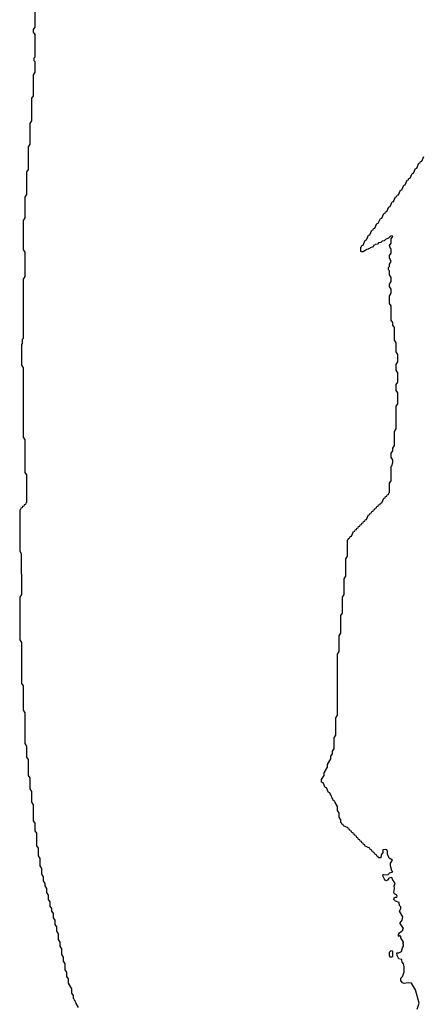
# Model space of a CAD drawing. Extents: x 2668140 to 2765664, y 823621 to 955240.
# Tile 147 of 256: x 2668140 to 2672954, y 880801 to 892564. Entities that reach past the tile are written whole.
import ezdxf

# ---------------------------------------------------------------- set-up
doc = ezdxf.new("R2010")
doc.units = 0

msp = doc.modelspace()

# ---------------------------------------------------------------- linework, layer by layer
at = {"layer": '0CON02XD'}
for points in [[(2668320, 892825), (2668320, 892475), (2668300, 892445), (2668300, 892415), (2668320, 892385), (2668320, 892115), (2668310, 892105), (2668310, 892075), (2668320, 892065), (2668320, 891935), (2668300, 891905), (2668300, 891655), (2668280, 891625), (2668280, 891355), (2668260, 891325), (2668260, 891075), (2668240, 891045), (2668240, 890775), (2668220, 890745), (2668220, 890475), (2668200, 890445), (2668200, 890195), (2668180, 890165), (2668180, 889815), (2668200, 889785), (2668200, 889495), (2668180, 889465), (2668180, 888755), (2668170, 888745), (2668170, 888695), (2668160, 888685), (2668160, 888435), (2668180, 888405), (2668180, 887575), (2668200, 887545), (2668200, 887155), (2668220, 887125), (2668220, 886795), (2668212, 886788), (2668208, 886772), (2668192, 886768), (2668188, 886752), (2668172, 886748), (2668168, 886732), (2668152, 886728), (2668148, 886712), (2668140, 886705), (2668140, 886215), (2668158, 886188), (2668160, 885695), (2668140, 885665), (2668140, 885155), (2668160, 885125), (2668160, 884635), (2668180, 884605), (2668180, 884315), (2668200, 884285), (2668200, 883915), (2668220, 883885), (2668220, 883755), (2668240, 883725), (2668240, 883535), (2668260, 883505), (2668260, 883375), (2668280, 883345), (2668280, 883215), (2668300, 883185), (2668300, 882995), (2668320, 882965), (2668320, 882875), (2668340, 882845), (2668340, 882695), (2668360, 882665), (2668360, 882575), (2668380, 882545), (2668380, 882455), (2668400, 882425), (2668400, 882355), (2668420, 882325), (2668420, 882275), (2668440, 882245), (2668440, 882215), (2668460, 882185), (2668460, 882135), (2668480, 882105), (2668480, 882055), (2668500, 882025), (2668500, 881975), (2668520, 881945), (2668520, 881915), (2668540, 881885), (2668540, 881835), (2668560, 881805), (2668560, 881755), (2668580, 881725), (2668580, 881675), (2668600, 881645), (2668600, 881575), (2668620, 881545), (2668620, 881495), (2668640, 881465), (2668640, 881395), (2668660, 881365), (2668660, 881315), (2668680, 881285), (2668680, 881215), (2668700, 881185), (2668700, 881135), (2668720, 881105), (2668720, 881055), (2668760, 880985), (2668760, 880935), (2668780, 880905), (2668780, 880875), (2668788, 880868), (2668792, 880852), (2668798, 880848), (2668802, 880832), (2668808, 880828), (2668812, 880812), (2668840, 880765)], [(2672545, 882352), (2672565, 882372), (2672600, 882385), (2672590, 882395), (2672572, 882455), (2672573, 882487), (2672597, 882525), (2672559, 882549), (2672538, 882595), (2672536, 882626), (2672528, 882645), (2672515, 882650), (2672482, 882648), (2672480, 882615), (2672460, 882585), (2672458, 882552), (2672432, 882552), (2672428, 882568), (2672412, 882572), (2672408, 882588), (2672392, 882592), (2672388, 882608), (2672372, 882612), (2672368, 882628), (2672352, 882632), (2672348, 882648), (2672332, 882652), (2672328, 882668), (2672272, 882692), (2672268, 882708), (2672252, 882712), (2672248, 882728), (2672232, 882732), (2672228, 882748), (2672212, 882752), (2672208, 882768), (2672192, 882772), (2672188, 882788), (2672172, 882792), (2672168, 882808), (2672152, 882812), (2672148, 882828), (2672132, 882832), (2672128, 882848), (2672112, 882852), (2672108, 882868), (2672092, 882872), (2672088, 882888), (2672072, 882892), (2672068, 882908), (2672012, 882932), (2672008, 882948), (2671992, 882952), (2671988, 882968), (2671980, 882975), (2671980, 883005), (2671960, 883035), (2671960, 883085), (2671940, 883115), (2671940, 883165), (2671912, 883212), (2671908, 883228), (2671892, 883232), (2671848, 883328), (2671832, 883332), (2671808, 883388), (2671792, 883392), (2671768, 883448), (2671750, 883455), (2671750, 883485), (2671780, 883535), (2671780, 883565), (2671820, 883635), (2671820, 883665), (2671860, 883735), (2671860, 883765), (2671880, 883795), (2671880, 883825), (2671900, 883855), (2671900, 883985), (2671920, 884015), (2671920, 884225), (2671940, 884255), (2671940, 884985), (2671960, 885015), (2671960, 885205), (2671980, 885235), (2671980, 885445), (2672000, 885475), (2672000, 885665), (2672020, 885695), (2672020, 885885), (2672040, 885915), (2672040, 886125), (2672060, 886155), (2672060, 886345), (2672068, 886352), (2672070, 886365), (2672088, 886372), (2672092, 886388), (2672108, 886392), (2672132, 886448), (2672148, 886452), (2672152, 886468), (2672168, 886472), (2672172, 886488), (2672188, 886492), (2672192, 886508), (2672208, 886512), (2672212, 886528), (2672228, 886532), (2672232, 886548), (2672248, 886552), (2672252, 886568), (2672268, 886572), (2672272, 886588), (2672288, 886592), (2672312, 886648), (2672328, 886652), (2672332, 886668), (2672348, 886672), (2672352, 886688), (2672368, 886692), (2672372, 886708), (2672388, 886712), (2672392, 886728), (2672408, 886732), (2672412, 886748), (2672428, 886752), (2672432, 886768), (2672448, 886772), (2672452, 886788), (2672468, 886792), (2672492, 886848), (2672508, 886852), (2672512, 886868), (2672528, 886872), (2672532, 886888), (2672548, 886892), (2672552, 886908), (2672560, 886915), (2672560, 887025), (2672580, 887055), (2672580, 887225), (2672590, 887235), (2672600, 887275), (2672600, 887305), (2672580, 887335), (2672580, 887385), (2672600, 887415), (2672600, 887445), (2672620, 887475), (2672620, 887645), (2672640, 887675), (2672640, 887945), (2672660, 887975), (2672660, 888105), (2672640, 888135), (2672640, 888205), (2672660, 888235), (2672660, 888345), (2672640, 888375), (2672640, 888445), (2672660, 888475), (2672660, 888565), (2672640, 888595), (2672640, 888705), (2672620, 888735), (2672620, 888885), (2672600, 888915), (2672600, 888945), (2672580, 888975), (2672580, 889145), (2672560, 889175), (2672560, 889265), (2672580, 889295), (2672580, 889345), (2672560, 889375), (2672560, 889405), (2672580, 889435), (2672580, 889485), (2672560, 889515), (2672560, 889565), (2672550, 889575), (2672550, 889605), (2672560, 889615), (2672560, 889645), (2672580, 889675), (2672578, 889688), (2672560, 889715), (2672560, 889745), (2672580, 889775), (2672580, 889825), (2672572, 889832), (2672560, 889865), (2672580, 889895), (2672580, 889945), (2672600, 889975), (2672595, 889980), (2672572, 889978), (2672548, 889952), (2672512, 889938), (2672498, 889922), (2672472, 889918), (2672458, 889902), (2672432, 889898), (2672418, 889882), (2672392, 889878), (2672388, 889872), (2672372, 889868), (2672368, 889852), (2672332, 889838), (2672328, 889832), (2672312, 889828), (2672308, 889822), (2672292, 889818), (2672245, 889790), (2672225, 889790), (2672220, 889795), (2672220, 889845), (2672228, 889852), (2672232, 889868), (2672248, 889872), (2672272, 889928), (2672288, 889932), (2672312, 889988), (2672328, 889992), (2672352, 890048), (2672368, 890052), (2672372, 890068), (2672388, 890072), (2672412, 890128), (2672428, 890132), (2672452, 890188), (2672468, 890192), (2672492, 890248), (2672508, 890252), (2672512, 890268), (2672528, 890272), (2672552, 890328), (2672568, 890332), (2672592, 890388), (2672608, 890392), (2672632, 890448), (2672648, 890452), (2672652, 890468), (2672668, 890472), (2672692, 890528), (2672708, 890532), (2672732, 890588), (2672748, 890592), (2672772, 890648), (2672788, 890652), (2672792, 890668), (2672808, 890672), (2672832, 890728), (2672848, 890732), (2672872, 890788), (2672888, 890792), (2672912, 890848), (2672928, 890852), (2672932, 890868), (2672948, 890872), (2672972, 890928)], [(2672892, 880745), (2672917, 880815), (2672872, 880975), (2672825, 881052), (2672785, 881058), (2672735, 881048), (2672717, 881057), (2672698, 881085), (2672698, 881115), (2672718, 881135), (2672738, 881185), (2672737, 881253), (2672727, 881285), (2672712, 881305), (2672710, 881335), (2672673, 881343), (2672653, 881383), (2672650, 881415), (2672675, 881418), (2672705, 881432), (2672718, 881475), (2672730, 881495), (2672730, 881515), (2672722, 881525), (2672730, 881535), (2672728, 881545), (2672698, 881595), (2672697, 881617), (2672685, 881620), (2672675, 881610), (2672670, 881615), (2672670, 881635), (2672683, 881657), (2672720, 881685), (2672722, 881698), (2672730, 881705), (2672690, 881765), (2672690, 881775), (2672712, 881805), (2672722, 881845), (2672683, 881913), (2672698, 881945), (2672698, 881965), (2672683, 881983), (2672678, 882018), (2672633, 882033), (2672612, 882055), (2672617, 882073), (2672628, 882082), (2672648, 882082), (2672652, 882095), (2672645, 882108), (2672621, 882121), (2672612, 882135), (2672622, 882185), (2672618, 882215), (2672628, 882235), (2672622, 882262), (2672603, 882283), (2672588, 882318), (2672553, 882307), (2672537, 882283), (2672518, 882278), (2672500, 882295), (2672480, 882335), (2672482, 882348), (2672488, 882352), (2672525, 882348), (2672545, 882352)], [(2672595, 881370), (2672600, 881375), (2672602, 881425), (2672597, 881437), (2672578, 881442), (2672558, 881422), (2672558, 881388), (2672565, 881370), (2672595, 881370)]]:
    msp.add_lwpolyline(points, dxfattribs=at)

doc.saveas('drawing.dxf')
